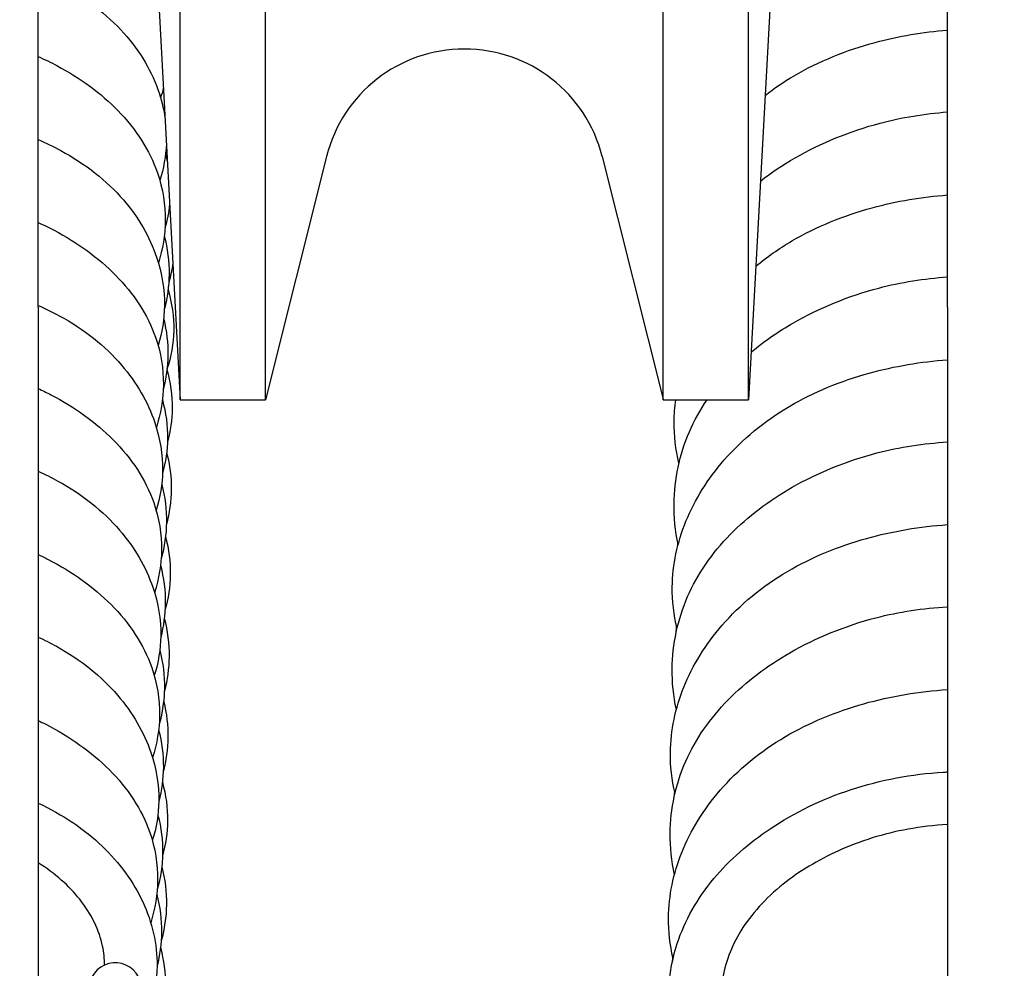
# Model space of a CAD drawing. Header units: millimetres. Extents: x 49320 to 60117, y -4209 to 20568.
# Tile 121 of 252: x 52406.84 to 52410.3, y 1670 to 1673.34. Entities that reach past the tile are written whole.
import ezdxf

# ---------------------------------------------------------------- set-up
doc = ezdxf.new("R2010")
doc.units = ezdxf.units.MM
doc.layers.add('_mt_hatch żelbet', color=8, linetype='Continuous', lineweight=9)
doc.layers.add('_mt_widok', color=253, linetype='Continuous')
doc.layers.add('ARCATA', color=4, linetype='Continuous')

# ---------------------------------------------------------------- blocks, each defined once
blk = doc.blocks.new('WINDA 1 DZ')
at = {"layer": 'ARCATA', "color": 5, "true_color": 0x1414ff}
for p, q in [((172.525, 65.0677), (172.525, 88.1177)), ((172.525, 65.0696), (172.525, 88.1158)), ((172.825, 65.0677), (172.825, 88.1177)), ((173.525, 65.3942), (173.525, 87.7172)), ((170.325, 65.3942), (170.325, 75.1687)), ((170.325, 65.3942), (170.325, 75.1687)), ((170.825, 65.0677), (170.825, 75.0437)), ((170.825, 65.0677), (170.825, 75.0437)), ((171.125, 65.0677), (171.125, 75.0437)), ((171.125, 65.0677), (171.125, 75.0437)), ((173.3548, 74.8427), (172.825, 65.0677)), ((173.3548, 74.8427), (172.825, 65.0677)), ((170.325, 74.2927), (170.825, 65.0677)), ((170.325, 74.2927), (170.825, 65.0677)), ((171.34, 65.9244), (171.125, 65.0677)), ((171.34, 65.9244), (171.125, 65.0677)), ((172.3099, 65.9247), (172.525, 65.0696)), ((172.3099, 65.9247), (172.525, 65.0696)), ((170.325, 65.3942), (170.325, 62.8059)), ((170.325, 65.3942), (170.325, 62.8059)), ((173.525, 65.3942), (173.525, 62.8059)), ((173.525, 65.3942), (173.525, 62.8059)), ((170.825, 65.0677), (171.125, 65.0677)), ((170.825, 65.0677), (171.125, 65.0677)), ((172.525, 65.0696), (172.525, 65.0677)), ((172.525, 65.0696), (172.525, 65.0677)), ((172.525, 65.0677), (172.825, 65.0677)), ((172.525, 65.0677), (172.825, 65.0677))]:
    blk.add_line(p, q, dxfattribs=at)
for centre, radius, start, end in [((171.825, 65.8027), 0.5, 14.1209, 165.9106), ((171.825, 65.8027), 0.5, 14.1209, 165.9106), ((170.5963, 62.9931), 0.0925, 27.7153, 180.734)]:
    blk.add_arc(centre, radius, start, end, dxfattribs=at)
for points, knots in [([(170.325, 66.567), (170.3454, 66.5582), (170.3653, 66.5488), (170.4738, 66.4938), (170.5536, 66.4366), (170.6749, 66.3077), (170.7196, 66.2355), (170.7579, 66.128), (170.7662, 66.0946), (170.7712, 66.0609)], [67.4002191, 67.4002191, 67.4002191, 67.4002191, 67.4730984, 67.4730984, 67.808592, 67.808592, 68.1282885, 68.1282885, 68.2666616, 68.2666616, 68.2666616, 68.2666616]), ([(172.8831, 66.1395), (172.9154, 66.1644), (172.9497, 66.1876), (173.0718, 66.2593), (173.1697, 66.2988), (173.3531, 66.3481), (173.439, 66.3627), (173.525, 66.3695)], [59.8785744, 59.8785744, 59.8785744, 59.8785744, 60.0118144, 60.0118144, 60.3301924, 60.3301924, 60.5880494, 60.5880494, 60.5880494, 60.5880494]), ([(170.325, 66.2762), (170.3478, 66.2662), (170.3699, 66.2554), (170.4735, 66.2005), (170.5467, 66.1468), (170.6691, 66.0213), (170.7178, 65.9458), (170.7639, 65.8116), (170.773, 65.7539), (170.7717, 65.6476), (170.7636, 65.5976), (170.7484, 65.5491)], [61.218669, 61.218669, 61.218669, 61.218669, 61.300377, 61.300377, 61.614301, 61.614301, 61.948004, 61.948004, 62.182008, 62.182008, 62.386175, 62.386175, 62.386175, 62.386175]), ([(172.8668, 65.8378), (172.905, 65.8674), (172.946, 65.8948), (173.0797, 65.9716), (173.1817, 66.0135), (173.3644, 66.062), (173.4447, 66.0752), (173.525, 66.081)], [53.6754755, 53.6754755, 53.6754755, 53.6754755, 53.8337642, 53.8337642, 54.1670508, 54.1670508, 54.4071712, 54.4071712, 54.4071712, 54.4071712]), ([(170.325, 65.9839), (170.3525, 65.972), (170.3791, 65.9592), (170.4914, 65.8985), (170.5674, 65.8387), (170.6781, 65.7099), (170.7179, 65.6409), (170.7608, 65.5137), (170.7703, 65.4555), (170.769, 65.3518), (170.7614, 65.3048), (170.7471, 65.2593)], [55.038635, 55.038635, 55.038635, 55.038635, 55.136581, 55.136581, 55.469974, 55.469974, 55.773639, 55.773639, 56.010248, 56.010248, 56.200223, 56.200223, 56.200223, 56.200223]), ([(172.8505, 65.5379), (172.8897, 65.5704), (172.9323, 65.6003), (173.063, 65.6771), (173.1599, 65.7164), (173.3457, 65.767), (173.4354, 65.7821), (173.525, 65.7888)], [47.4744698, 47.4744698, 47.4744698, 47.4744698, 47.6420722, 47.6420722, 47.9578009, 47.9578009, 48.2266275, 48.2266275, 48.2266275, 48.2266275]), ([(170.325, 65.692), (170.3443, 65.6833), (170.3632, 65.6741), (170.4642, 65.6209), (170.5381, 65.5671), (170.661, 65.4417), (170.7104, 65.367), (170.7572, 65.2332), (170.7663, 65.1761), (170.7651, 65.0697), (170.7567, 65.019), (170.7412, 64.9699)], [48.858695, 48.858695, 48.858695, 48.858695, 48.928425, 48.928425, 49.24374, 49.24374, 49.577176, 49.577176, 49.807944, 49.807944, 50.015243, 50.015243, 50.015243, 50.015243]), ([(170.769, 65.645), (170.7807, 65.6002), (170.7864, 65.5543), (170.7853, 65.4686), (170.7798, 65.4278), (170.7693, 65.3878)], [86.7361604, 86.7361604, 86.7361604, 86.7361604, 86.9233429, 86.9233429, 87.08951, 87.08951, 87.08951, 87.08951]), ([(170.769, 65.645), (170.7807, 65.6002), (170.7864, 65.5543), (170.7853, 65.4686), (170.7798, 65.4278), (170.7693, 65.3878)], [86.7361604, 86.7361604, 86.7361604, 86.7361604, 86.9233429, 86.9233429, 87.08951, 87.08951, 87.08951, 87.08951]), ([(172.8341, 65.2357), (172.8796, 65.2736), (172.9297, 65.3081), (173.0739, 65.3911), (173.1764, 65.4331), (173.3612, 65.4818), (173.4431, 65.4948), (173.525, 65.5002)], [41.2707512, 41.2707512, 41.2707512, 41.2707512, 41.4662682, 41.4662682, 41.8010113, 41.8010113, 42.0457664, 42.0457664, 42.0457664, 42.0457664]), ([(170.7822, 65.4553), (170.7959, 65.4083), (170.803, 65.3597), (170.8016, 65.2659), (170.7934, 65.2196), (170.7784, 65.1749)], [111.4799351, 111.4799351, 111.4799351, 111.4799351, 111.6772809, 111.6772809, 111.8630698, 111.8630698, 111.8630698, 111.8630698]), ([(170.7822, 65.4553), (170.7959, 65.4083), (170.803, 65.3597), (170.8016, 65.2659), (170.7934, 65.2196), (170.7784, 65.1749)], [111.4799351, 111.4799351, 111.4799351, 111.4799351, 111.6772809, 111.6772809, 111.8630698, 111.8630698, 111.8630698, 111.8630698]), ([(170.325, 65.4), (170.3507, 65.3887), (170.3756, 65.3765), (170.4858, 65.3167), (170.561, 65.257), (170.6714, 65.1285), (170.7113, 65.0595), (170.7542, 64.9324), (170.7638, 64.8743), (170.7624, 64.7708), (170.7548, 64.724), (170.7406, 64.6786)], [42.678367, 42.678367, 42.678367, 42.678367, 42.770453, 42.770453, 43.102137, 43.102137, 43.405942, 43.405942, 43.642141, 43.642141, 43.831394, 43.831394, 43.831394, 43.831394]), ([(170.7667, 65.3523), (170.7668, 65.3519), (170.7669, 65.3516), (170.7773, 65.3098), (170.782, 65.2675), (170.7811, 65.1846), (170.7755, 65.1433), (170.7652, 65.1028)], [80.554527, 80.554527, 80.554527, 80.554527, 80.5559078, 80.5559078, 80.728416, 80.728416, 80.897637, 80.897637, 80.897637, 80.897637]), ([(170.7667, 65.3523), (170.7668, 65.3519), (170.7669, 65.3516), (170.7773, 65.3098), (170.782, 65.2675), (170.7811, 65.1846), (170.7755, 65.1433), (170.7652, 65.1028)], [80.554527, 80.554527, 80.554527, 80.554527, 80.5559078, 80.5559078, 80.728416, 80.728416, 80.897637, 80.897637, 80.897637, 80.897637]), ([(170.7784, 65.1748), (170.7909, 65.1296), (170.7973, 65.0831), (170.7962, 64.9973), (170.7906, 64.9575), (170.7803, 64.9186)], [105.2823669, 105.2823669, 105.2823669, 105.2823669, 105.471503, 105.471503, 105.633637, 105.633637, 105.633637, 105.633637]), ([(170.7784, 65.1748), (170.7909, 65.1296), (170.7973, 65.0831), (170.7962, 64.9973), (170.7906, 64.9575), (170.7803, 64.9186)], [105.2823669, 105.2823669, 105.2823669, 105.2823669, 105.471503, 105.471503, 105.633637, 105.633637, 105.633637, 105.633637]), ([(172.5734, 64.2623), (172.5618, 64.3104), (172.556, 64.3596), (172.5574, 64.4867), (172.5745, 64.5657), (172.6361, 64.7164), (172.6821, 64.7898), (172.8024, 64.9278), (172.8808, 64.9928), (173.0545, 65.0948), (173.1505, 65.134), (173.3386, 65.1861), (173.4319, 65.2019), (173.525, 65.2085)], [34.172117, 34.172117, 34.172117, 34.172117, 34.352746, 34.352746, 34.643194, 34.643194, 34.943504, 34.943504, 35.272255, 35.272255, 35.585784, 35.585784, 35.865111, 35.865111, 35.865111, 35.865111]), ([(170.325, 65.1074), (170.3404, 65.1003), (170.3555, 65.0929), (170.4536, 65.0417), (170.5282, 64.988), (170.6534, 64.862), (170.7041, 64.7861), (170.7509, 64.6515), (170.7598, 64.5947), (170.7586, 64.4884), (170.7502, 64.4376), (170.7346, 64.3884)], [36.499065, 36.499065, 36.499065, 36.499065, 36.555012, 36.555012, 36.872014, 36.872014, 37.210215, 37.210215, 37.439759, 37.439759, 37.647533, 37.647533, 37.647533, 37.647533]), ([(170.7622, 65.0672), (170.7747, 65.0224), (170.7811, 64.9763), (170.7801, 64.8895), (170.774, 64.8483), (170.7628, 64.8081)], [74.3659314, 74.3659314, 74.3659314, 74.3659314, 74.552922, 74.552922, 74.720656, 74.720656, 74.720656, 74.720656]), ([(170.7622, 65.0672), (170.7747, 65.0224), (170.7811, 64.9763), (170.7801, 64.8895), (170.774, 64.8483), (170.7628, 64.8081)], [74.3659314, 74.3659314, 74.3659314, 74.3659314, 74.552922, 74.552922, 74.720656, 74.720656, 74.720656, 74.720656]), ([(172.5773, 64.558), (172.5671, 64.6057), (172.5622, 64.6542), (172.5636, 64.7876), (172.5817, 64.8741), (172.6336, 64.9937), (172.6547, 65.0315), (172.6794, 65.0677)], [40.3620334, 40.3620334, 40.3620334, 40.3620334, 40.5414217, 40.5414217, 40.8592363, 40.8592363, 41.0116025, 41.0116025, 41.0116025, 41.0116025]), ([(172.58, 64.8442), (172.5685, 64.8923), (172.5626, 64.9415), (172.5635, 65.0161), (172.5655, 65.042), (172.5692, 65.0677)], [46.5413472, 46.5413472, 46.5413472, 46.5413472, 46.7221432, 46.7221432, 46.817714, 46.817714, 46.817714, 46.817714]), ([(172.58, 64.8442), (172.5685, 64.8923), (172.5626, 64.9415), (172.5635, 65.0161), (172.5655, 65.042), (172.5692, 65.0677)], [46.5413472, 46.5413472, 46.5413472, 46.5413472, 46.7221432, 46.7221432, 46.817714, 46.817714, 46.817714, 46.817714]), ([(172.5709, 63.9767), (172.5606, 64.0245), (172.5557, 64.0731), (172.5572, 64.2067), (172.5754, 64.2935), (172.6449, 64.4532), (172.6967, 64.528), (172.8224, 64.6564), (172.8967, 64.7127), (173.0689, 64.8113), (173.1709, 64.8527), (173.3571, 64.9012), (173.4412, 64.9141), (173.525, 64.9192)], [27.993585, 27.993585, 27.993585, 27.993585, 28.173301, 28.173301, 28.491972, 28.491972, 28.801331, 28.801331, 29.10126, 29.10126, 29.433582, 29.433582, 29.684351, 29.684351, 29.684351, 29.684351]), ([(170.7773, 64.881), (170.7886, 64.8385), (170.794, 64.7949), (170.7931, 64.7106), (170.7872, 64.6691), (170.7764, 64.6284)], [99.1039343, 99.1039343, 99.1039343, 99.1039343, 99.2801157, 99.2801157, 99.4499499, 99.4499499, 99.4499499, 99.4499499]), ([(170.7773, 64.881), (170.7886, 64.8385), (170.794, 64.7949), (170.7931, 64.7106), (170.7872, 64.6691), (170.7764, 64.6284)], [99.1039343, 99.1039343, 99.1039343, 99.1039343, 99.2801157, 99.2801157, 99.4499499, 99.4499499, 99.4499499, 99.4499499]), ([(170.325, 64.816), (170.349, 64.8053), (170.3722, 64.7939), (170.48, 64.735), (170.5543, 64.6756), (170.6642, 64.5477), (170.7042, 64.4789), (170.7475, 64.3517), (170.7572, 64.2934), (170.7559, 64.1895), (170.7482, 64.1426), (170.7338, 64.0972)], [30.317955, 30.317955, 30.317955, 30.317955, 30.404216, 30.404216, 30.733327, 30.733327, 31.036968, 31.036968, 31.273966, 31.273966, 31.463474, 31.463474, 31.463474, 31.463474]), ([(170.76, 64.7697), (170.7714, 64.7256), (170.7771, 64.6805), (170.776, 64.5936), (170.7697, 64.5508), (170.758, 64.509)], [68.1908251, 68.1908251, 68.1908251, 68.1908251, 68.374615, 68.374615, 68.5482691, 68.5482691, 68.5482691, 68.5482691]), ([(170.76, 64.7697), (170.7714, 64.7256), (170.7771, 64.6805), (170.776, 64.5936), (170.7697, 64.5508), (170.758, 64.509)], [68.1908251, 68.1908251, 68.1908251, 68.1908251, 68.374615, 68.374615, 68.5482691, 68.5482691, 68.5482691, 68.5482691]), ([(172.5663, 63.682), (172.555, 63.7294), (172.5494, 63.7779), (172.5509, 63.9035), (172.5675, 63.9818), (172.6282, 64.1329), (172.6743, 64.2071), (172.7947, 64.346), (172.8732, 64.4113), (173.0463, 64.513), (173.1415, 64.552), (173.3318, 64.6052), (173.4286, 64.6216), (173.525, 64.628)], [21.805072, 21.805072, 21.805072, 21.805072, 21.982808, 21.982808, 22.270892, 22.270892, 22.573982, 22.573982, 22.903145, 22.903145, 23.214278, 23.214278, 23.503704, 23.503704, 23.503704, 23.503704]), ([(170.7732, 64.5859), (170.7849, 64.5419), (170.7908, 64.4968), (170.7897, 64.4101), (170.7832, 64.3677), (170.7714, 64.3264)], [92.926054, 92.926054, 92.926054, 92.926054, 93.1093999, 93.1093999, 93.2813919, 93.2813919, 93.2813919, 93.2813919]), ([(170.7732, 64.5859), (170.7849, 64.5419), (170.7908, 64.4968), (170.7897, 64.4101), (170.7832, 64.3677), (170.7714, 64.3264)], [92.926054, 92.926054, 92.926054, 92.926054, 93.1093999, 93.1093999, 93.2813919, 93.2813919, 93.2813919, 93.2813919]), ([(170.325, 64.5229), (170.337, 64.5173), (170.3488, 64.5115), (170.4448, 64.462), (170.5203, 64.408), (170.6463, 64.2817), (170.697, 64.2057), (170.7439, 64.0708), (170.7529, 64.0137), (170.7517, 63.9071), (170.7433, 63.8563), (170.7278, 63.8071)], [24.13926, 24.13926, 24.13926, 24.13926, 24.183123, 24.183123, 24.502669, 24.502669, 24.840768, 24.840768, 25.071886, 25.071886, 25.279655, 25.279655, 25.279655, 25.279655]), ([(170.7557, 64.485), (170.7673, 64.4408), (170.7728, 64.3956), (170.7718, 64.3108), (170.7665, 64.2705), (170.7564, 64.231)], [61.997807, 61.997807, 61.997807, 61.997807, 62.1820077, 62.1820077, 62.3468636, 62.3468636, 62.3468636, 62.3468636]), ([(172.5642, 63.3955), (172.5537, 63.4437), (172.5487, 63.4928), (172.5501, 63.6272), (172.5685, 63.7144), (172.6386, 63.8733), (172.6903, 63.9468), (172.8153, 64.0743), (172.8894, 64.1304), (173.0624, 64.23), (173.1657, 64.2723), (173.3545, 64.3212), (173.4399, 64.334), (173.525, 64.3386)], [15.625185, 15.625185, 15.625185, 15.625185, 15.806717, 15.806717, 16.126373, 16.126373, 16.431929, 16.431929, 16.731452, 16.731452, 17.068313, 17.068313, 17.322704, 17.322704, 17.322704, 17.322704]), ([(170.769, 64.2988), (170.7807, 64.254), (170.7864, 64.2081), (170.7853, 64.1223), (170.7798, 64.0816), (170.7693, 64.0416)], [86.7361604, 86.7361604, 86.7361604, 86.7361604, 86.9233429, 86.9233429, 87.08951, 87.08951, 87.08951, 87.08951]), ([(170.325, 64.2321), (170.3472, 64.222), (170.3687, 64.2113), (170.4742, 64.1532), (170.5477, 64.094), (170.6574, 63.9664), (170.6975, 63.8973), (170.7407, 63.7701), (170.7504, 63.7121), (170.7491, 63.6084), (170.7413, 63.5615), (170.7269, 63.5161)], [17.957649, 17.957649, 17.957649, 17.957649, 18.037898, 18.037898, 18.365143, 18.365143, 18.669704, 18.669704, 18.905666, 18.905666, 19.095161, 19.095161, 19.095161, 19.095161]), ([(170.7531, 64.1858), (170.7645, 64.1417), (170.7701, 64.0965), (170.769, 64.0097), (170.7627, 63.9671), (170.7509, 63.9255)], [55.8260272, 55.8260272, 55.8260272, 55.8260272, 56.0102479, 56.0102479, 56.1828356, 56.1828356, 56.1828356, 56.1828356]), ([(172.5595, 63.1007), (172.5483, 63.148), (172.5427, 63.1964), (172.5442, 63.3217), (172.5606, 63.3997), (172.6209, 63.5511), (172.6671, 63.6258), (172.7877, 63.7649), (172.866, 63.8299), (173.0385, 63.931), (173.133, 63.9699), (173.3255, 64.0243), (173.4255, 64.0412), (173.525, 64.0474)], [9.436415, 9.436415, 9.436415, 9.436415, 9.613914, 9.613914, 9.901181, 9.901181, 10.205845, 10.205845, 10.533869, 10.533869, 10.843362, 10.843362, 11.142032, 11.142032, 11.142032, 11.142032]), ([(170.7667, 64.006), (170.7668, 64.0057), (170.7669, 64.0054), (170.7773, 63.9635), (170.782, 63.9212), (170.7811, 63.8384), (170.7755, 63.7971), (170.7652, 63.7566)], [80.554527, 80.554527, 80.554527, 80.554527, 80.5559078, 80.5559078, 80.728416, 80.728416, 80.897637, 80.897637, 80.897637, 80.897637]), ([(170.325, 63.9386), (170.3341, 63.9342), (170.3431, 63.9298), (170.4371, 63.8815), (170.5133, 63.8274), (170.6398, 63.7007), (170.6903, 63.6245), (170.737, 63.4895), (170.7461, 63.4322), (170.7448, 63.3258), (170.7367, 63.2754), (170.7213, 63.2265)], [11.77919, 11.77919, 11.77919, 11.77919, 11.812687, 11.812687, 12.134407, 12.134407, 12.472279, 12.472279, 12.704299, 12.704299, 12.910622, 12.910622, 12.910622, 12.910622]), ([(170.749, 63.9061), (170.7607, 63.8625), (170.7661, 63.8178), (170.7652, 63.7336), (170.7598, 63.6931), (170.7496, 63.6534)], [49.6267853, 49.6267853, 49.6267853, 49.6267853, 49.8079436, 49.8079436, 49.9736313, 49.9736313, 49.9736313, 49.9736313]), ([(173.525, 62.134), (173.4582, 62.1383), (173.3914, 62.1476), (173.2282, 62.1837), (173.1322, 62.2168), (172.9481, 62.3052), (172.8593, 62.3634), (172.7116, 62.4982), (172.6515, 62.5774), (172.5745, 62.7362), (172.5522, 62.8167), (172.5432, 62.9182), (172.5424, 62.9396), (172.5433, 63.0254), (172.5538, 63.0905), (172.6006, 63.2342), (172.6451, 63.3127), (172.758, 63.4475), (172.8256, 63.5069), (172.9862, 63.6144), (173.0835, 63.6616), (173.289, 63.7294), (173.4001, 63.7499), (173.5151, 63.7569), (173.52, 63.7572), (173.525, 63.7574)], [1.890906, 1.890906, 1.890906, 1.890906, 2.090395, 2.090395, 2.394443, 2.394443, 2.72743, 2.72743, 3.060147, 3.060147, 3.359555, 3.359555, 3.439126, 3.439126, 3.679471, 3.679471, 3.990309, 3.990309, 4.284922, 4.284922, 4.616041, 4.616041, 4.946805, 4.946805, 4.961671, 4.961671, 4.961671, 4.961671]), ([(170.7622, 63.721), (170.7747, 63.6762), (170.7811, 63.6301), (170.7801, 63.5433), (170.774, 63.502), (170.7628, 63.4618)], [74.3659314, 74.3659314, 74.3659314, 74.3659314, 74.552922, 74.552922, 74.720656, 74.720656, 74.720656, 74.720656]), ([(170.325, 63.648), (170.411, 63.6075), (170.4882, 63.5555), (170.6115, 63.4375), (170.6602, 63.3706), (170.7265, 63.2283), (170.7444, 63.1507), (170.7428, 63.027), (170.7345, 62.979), (170.7194, 62.9326)], [5.598235, 5.598235, 5.598235, 5.598235, 5.913671, 5.913671, 6.2229, 6.2229, 6.536214, 6.536214, 6.730161, 6.730161, 6.730161, 6.730161]), ([(170.7463, 63.6052), (170.7579, 63.561), (170.7636, 63.5156), (170.7625, 63.4284), (170.756, 63.3856), (170.744, 63.3438)], [43.4572146, 43.4572146, 43.4572146, 43.4572146, 43.6421412, 43.6421412, 43.8154498, 43.8154498, 43.8154498, 43.8154498]), ([(173.525, 63.5722), (173.4783, 63.5694), (173.4317, 63.564), (173.3008, 63.5403), (173.2173, 63.514), (173.0698, 63.4475), (173.0032, 63.4072), (172.8854, 63.3129), (172.8342, 63.2568), (172.7633, 63.1423), (172.7418, 63.0827), (172.7231, 62.9615), (172.7264, 62.8984), (172.7601, 62.7676), (172.7946, 62.6983), (172.8911, 62.5798), (172.951, 62.528), (173.0834, 62.4429), (173.1565, 62.4076), (173.3166, 62.3513), (173.4065, 62.3309), (173.5058, 62.3209), (173.5154, 62.3201), (173.525, 62.3194)], [356.116511, 356.116511, 356.116511, 356.116511, 356.255926, 356.255926, 356.517529, 356.517529, 356.76817, 356.76817, 357.037908, 357.037908, 357.296036, 357.296036, 357.563426, 357.563426, 357.86266, 357.86266, 358.129886, 358.129886, 358.381495, 358.381495, 358.652223, 358.652223, 358.681013, 358.681013, 358.681013, 358.681013]), ([(170.5584, 63.0775), (170.5587, 63.0995), (170.5565, 63.1216), (170.5405, 63.1991), (170.5134, 63.2562), (170.4342, 63.3559), (170.3847, 63.4002), (170.325, 63.4377)], [354.7739479, 354.7739479, 354.7739479, 354.7739479, 354.8932761, 354.8932761, 355.1899912, 355.1899912, 355.450184, 355.450184, 355.450184, 355.450184]), ([(170.76, 63.4234), (170.7714, 63.3793), (170.7771, 63.3342), (170.776, 63.2473), (170.7697, 63.2045), (170.758, 63.1628)], [68.1908251, 68.1908251, 68.1908251, 68.1908251, 68.374615, 68.374615, 68.5482691, 68.5482691, 68.5482691, 68.5482691]), ([(170.7423, 63.3259), (170.7542, 63.282), (170.7597, 63.237), (170.7588, 63.1527), (170.7534, 63.1125), (170.7434, 63.0731)], [37.257312, 37.257312, 37.257312, 37.257312, 37.439759, 37.439759, 37.6042891, 37.6042891, 37.6042891, 37.6042891]), ([(170.7557, 63.1388), (170.7673, 63.0946), (170.7728, 63.0493), (170.7718, 62.9646), (170.7665, 62.9243), (170.7564, 62.8847)], [61.997807, 61.997807, 61.997807, 61.997807, 62.1820077, 62.1820077, 62.3468636, 62.3468636, 62.3468636, 62.3468636])]:
    blk.add_open_spline(points, degree=3, knots=knots, dxfattribs=at)
for points in [[(170.7655, 66.1646), (170.7627, 66.1533), (170.7594, 66.1422), (170.7558, 66.1311)], [(170.7655, 66.1646), (170.7627, 66.1533), (170.7594, 66.1422), (170.7558, 66.1311)], [(170.7762, 65.9689), (170.7744, 65.9257), (170.7667, 65.8821), (170.7533, 65.8398)], [(170.7762, 65.9689), (170.7744, 65.9257), (170.7667, 65.8821), (170.7533, 65.8398)], [(170.7732, 65.9321), (170.7756, 65.9233), (170.7777, 65.9144), (170.7796, 65.9055)], [(170.7732, 65.9321), (170.7756, 65.9233), (170.7777, 65.9144), (170.7796, 65.9055)], [(170.7877, 65.7556), (170.7847, 65.7278), (170.7792, 65.7), (170.7714, 65.6726)], [(170.7877, 65.7556), (170.7847, 65.7278), (170.7792, 65.7), (170.7714, 65.6726)], [(170.7868, 65.7479), (170.7874, 65.7458), (170.7879, 65.7436), (170.7885, 65.7415)], [(170.7868, 65.7479), (170.7874, 65.7458), (170.7879, 65.7436), (170.7885, 65.7415)], [(170.7989, 65.5484), (170.7958, 65.5261), (170.791, 65.5039), (170.7847, 65.482)], [(170.7989, 65.5484), (170.7958, 65.5261), (170.791, 65.5039), (170.7847, 65.482)], [(170.5422, 64.9701), (170.5425, 64.9706), (170.5427, 64.9711), (170.543, 64.9716)], [(172.5754, 64.5505), (172.5757, 64.5545), (172.576, 64.5585), (172.5763, 64.5625)], [(172.5754, 64.5505), (172.5757, 64.5545), (172.576, 64.5585), (172.5763, 64.5625)], [(172.5706, 64.2497), (172.5709, 64.256), (172.5714, 64.2623), (172.5719, 64.2687)], [(172.5642, 63.6728), (172.5645, 63.6774), (172.5648, 63.682), (172.5652, 63.6867)], [(172.5577, 63.0926), (172.5579, 63.0966), (172.5582, 63.1007), (172.5586, 63.1047)]]:
    blk.add_open_spline(points, degree=3, dxfattribs=at)

msp = doc.modelspace()

# ---------------------------------------------------------------- hatches: boundary and pattern name
at = {"layer": '_mt_hatch żelbet', "ltscale": 2, "transparency": 33554687}
h = msp.add_hatch(dxfattribs=at)
h.set_pattern_fill('ANSI36', color=8)
h.set_pattern_definition([(45, (55916.924, 5082.696), (1.683798, 6.173926), [7.9375, -1.5875, 0, -1.5875])])
edge = h.paths.add_edge_path()
edge.add_line((52283.3224, 1621.9329), (52251.5763, 1621.9329))
edge.add_line((52251.5763, 1621.9329), (52251.5763, 1704.3329))
edge.add_line((52251.5763, 1704.3329), (52249.7263, 1704.3329))
edge.add_line((52249.7263, 1704.3329), (52249.6763, 1704.3829))
edge.add_arc((52249.6263, 1704.3829), 0.05, 0, 90)
edge.add_line((52249.6263, 1704.4329), (52247.1263, 1704.4329))
edge.add_line((52247.1263, 1704.4329), (52247.1263, 1704.3579))
edge.add_line((52247.1263, 1704.3579), (52247.1013, 1704.3329))
edge.add_line((52247.1013, 1704.3329), (52246.9013, 1704.3329))
edge.add_line((52246.9013, 1704.3329), (52246.8763, 1704.3579))
edge.add_line((52246.8763, 1704.3579), (52246.8763, 1704.4329))
edge.add_line((52246.8763, 1704.4329), (52246.8263, 1704.4329))
edge.add_line((52246.8263, 1704.4329), (52246.8263, 1705.4329))
edge.add_line((52246.8263, 1705.4329), (52246.8763, 1705.4329))
edge.add_line((52246.8763, 1705.4329), (52246.8763, 1705.5079))
edge.add_line((52246.8763, 1705.5079), (52246.9013, 1705.5329))
edge.add_line((52246.9013, 1705.5329), (52247.1013, 1705.5329))
edge.add_line((52247.1013, 1705.5329), (52247.1263, 1705.5079))
edge.add_line((52247.1263, 1705.5079), (52247.1263, 1705.4329))
edge.add_line((52247.1263, 1705.4329), (52249.6263, 1705.4329))
edge.add_arc((52249.6263, 1705.4829), 0.05, 270, 360)
edge.add_line((52249.6763, 1705.4829), (52249.7263, 1705.5329))
edge.add_line((52249.7263, 1705.5329), (52251.5763, 1705.5329))
edge.add_line((52251.5763, 1705.5329), (52251.5763, 1712.3329))
edge.add_line((52251.5763, 1712.3329), (52249.7263, 1712.3329))
edge.add_line((52249.7263, 1712.3329), (52249.6763, 1712.3829))
edge.add_arc((52249.6263, 1712.3829), 0.05, 0, 90)
edge.add_line((52249.6263, 1712.4329), (52247.1263, 1712.4329))
edge.add_line((52247.1263, 1712.4329), (52247.1263, 1712.3579))
edge.add_line((52247.1263, 1712.3579), (52247.1013, 1712.3329))
edge.add_line((52247.1013, 1712.3329), (52246.9013, 1712.3329))
edge.add_line((52246.9013, 1712.3329), (52246.8763, 1712.3579))
edge.add_line((52246.8763, 1712.3579), (52246.8763, 1712.4329))
edge.add_line((52246.8763, 1712.4329), (52246.8263, 1712.4329))
edge.add_line((52246.8263, 1712.4329), (52246.8263, 1712.3079))
edge.add_arc((52246.8013, 1712.3079), 0.025, 270, 360, ccw=False)
edge.add_line((52246.8013, 1712.2829), (52245.4513, 1712.2829))
edge.add_arc((52245.4513, 1712.3079), 0.025, 180, 270, ccw=False)
edge.add_line((52245.4263, 1712.33), (52245.4263, 1712.429))
edge.add_line((52245.4263, 1712.429), (52244.1918, 1712.3329))
edge.add_arc((52244.1763, 1712.5323), 0.2, 180, 274.4517, ccw=False)
edge.add_line((52243.9763, 1712.5323), (52243.9763, 1713.3335))
edge.add_arc((52244.1763, 1713.3335), 0.2, 85.5483, 180, ccw=False)
edge.add_line((52244.1918, 1713.5329), (52245.4263, 1713.4368))
edge.add_line((52245.4263, 1713.4368), (52245.4263, 1713.5573))
edge.add_arc((52245.4513, 1713.5579), 0.025, 90, 180, ccw=False)
edge.add_line((52245.4513, 1713.5829), (52246.8013, 1713.5829))
edge.add_arc((52246.8013, 1713.5579), 0.025, 0, 90, ccw=False)
edge.add_line((52246.8263, 1713.5579), (52246.8263, 1713.4329))
edge.add_line((52246.8263, 1713.4329), (52246.8763, 1713.4329))
edge.add_line((52246.8763, 1713.4329), (52246.8763, 1713.5079))
edge.add_line((52246.8763, 1713.5079), (52246.9013, 1713.5329))
edge.add_line((52246.9013, 1713.5329), (52247.1013, 1713.5329))
edge.add_line((52247.1013, 1713.5329), (52247.1263, 1713.5079))
edge.add_line((52247.1263, 1713.5079), (52247.1263, 1713.4329))
edge.add_line((52247.1263, 1713.4329), (52249.6263, 1713.4329))
edge.add_arc((52249.6263, 1713.4829), 0.05, 270, 360)
edge.add_line((52249.6763, 1713.4829), (52249.7263, 1713.5329))
edge.add_line((52249.7263, 1713.5329), (52251.5763, 1713.5329))
edge.add_line((52251.5763, 1713.5329), (52251.5763, 1778.6829))
edge.add_line((52251.5763, 1778.6829), (52249.7263, 1778.6829))
edge.add_line((52249.7263, 1778.6829), (52249.6763, 1778.7329))
edge.add_arc((52249.6263, 1778.7329), 0.05, 0, 90)
edge.add_line((52249.6263, 1778.7829), (52247.1263, 1778.7829))
edge.add_line((52247.1263, 1778.7829), (52247.1263, 1778.7079))
edge.add_line((52247.1263, 1778.7079), (52247.1013, 1778.6829))
edge.add_line((52247.1013, 1778.6829), (52246.9013, 1778.6829))
edge.add_line((52246.9013, 1778.6829), (52246.8763, 1778.7079))
edge.add_line((52246.8763, 1778.7079), (52246.8763, 1778.7829))
edge.add_line((52246.8763, 1778.7829), (52246.8263, 1778.7829))
edge.add_line((52246.8263, 1778.7829), (52246.8263, 1778.6579))
edge.add_arc((52246.8013, 1778.6579), 0.025, 270, 360, ccw=False)
edge.add_line((52246.8013, 1778.6329), (52245.4513, 1778.6329))
edge.add_arc((52245.4513, 1778.6579), 0.025, 180, 270, ccw=False)
edge.add_line((52245.4263, 1778.6579), (52245.4263, 1778.779))
edge.add_line((52245.4263, 1778.779), (52244.6918, 1778.6829))
edge.add_arc((52244.6763, 1778.8823), 0.2, 180, 274.4517, ccw=False)
edge.add_line((52244.4763, 1778.8823), (52244.4763, 1779.6835))
edge.add_arc((52244.6763, 1779.6835), 0.2, 85.5483, 180, ccw=False)
edge.add_line((52244.6918, 1779.8829), (52245.4263, 1779.7868))
edge.add_line((52245.4263, 1779.7868), (52245.4263, 1779.9079))
edge.add_arc((52245.4513, 1779.9079), 0.025, 90, 180, ccw=False)
edge.add_line((52245.4513, 1779.9329), (52246.8013, 1779.9329))
edge.add_arc((52246.8013, 1779.9079), 0.025, 0, 90, ccw=False)
edge.add_line((52246.8263, 1779.9079), (52246.8263, 1779.7829))
edge.add_line((52246.8263, 1779.7829), (52246.8763, 1779.7829))
edge.add_line((52246.8763, 1779.7829), (52246.8763, 1779.8579))
edge.add_line((52246.8763, 1779.8579), (52246.9013, 1779.8829))
edge.add_line((52246.9013, 1779.8829), (52247.1013, 1779.8829))
edge.add_line((52247.1013, 1779.8829), (52247.1263, 1779.8579))
edge.add_line((52247.1263, 1779.8579), (52247.1263, 1779.7829))
edge.add_line((52247.1263, 1779.7829), (52249.6263, 1779.7829))
edge.add_arc((52249.6263, 1779.8329), 0.05, 270, 360)
edge.add_line((52249.6763, 1779.8329), (52249.7263, 1779.8829))
edge.add_line((52249.7263, 1779.8829), (52251.5763, 1779.8829))
edge.add_line((52251.5763, 1779.8829), (52251.5763, 1788.7829))
edge.add_line((52251.5763, 1788.7829), (52249.7263, 1788.7829))
edge.add_line((52249.7263, 1788.7829), (52249.6763, 1788.8329))
edge.add_arc((52249.6263, 1788.8329), 0.05, 0, 90)
edge.add_line((52249.6263, 1788.8829), (52247.1263, 1788.8829))
edge.add_line((52247.1263, 1788.8829), (52247.1263, 1788.8079))
edge.add_line((52247.1263, 1788.8079), (52247.1013, 1788.7829))
edge.add_line((52247.1013, 1788.7829), (52246.9013, 1788.7829))
edge.add_line((52246.9013, 1788.7829), (52246.8763, 1788.8079))
edge.add_line((52246.8763, 1788.8079), (52246.8763, 1788.8829))
edge.add_line((52246.8763, 1788.8829), (52246.8263, 1788.8829))
edge.add_line((52246.8263, 1788.8829), (52246.8263, 1788.7579))
edge.add_arc((52246.8013, 1788.7579), 0.025, 270, 360, ccw=False)
edge.add_line((52246.8013, 1788.7329), (52246.4455, 1788.7329))
edge.add_spline(control_points=[(52246.4364, 1788.7439), (52246.4364, 1788.7439), (52246.4363, 1788.744), (52246.4357, 1788.7442), (52246.4348, 1788.7446), (52246.4317, 1788.7456), (52246.4291, 1788.7463), (52246.4222, 1788.7479), (52246.4176, 1788.7487), (52246.4069, 1788.7502), (52246.4009, 1788.7509), (52246.3886, 1788.7517), (52246.3824, 1788.7519), (52246.3763, 1788.7519)], knot_values=[0.024008, 0.024008, 0.024008, 0.024008, 0.028269, 0.028269, 0.039404, 0.039404, 0.055597, 0.055597, 0.075883, 0.075883, 0.097542, 0.097542, 0.117485, 0.117485, 0.117485, 0.117485], degree=3, periodic=0)
edge.add_line((52246.3763, 1788.7519), (52245.5763, 1788.7519))
edge.add_spline(control_points=[(52245.5763, 1788.7346), (52245.5705, 1788.7346), (52245.5646, 1788.7347), (52245.5452, 1788.7349), (52245.5321, 1788.7352), (52245.5073, 1788.7364), (52245.4957, 1788.7373), (52245.4748, 1788.74), (52245.4654, 1788.7419), (52245.4509, 1788.7472), (52245.4454, 1788.7499), (52245.4364, 1788.7573), (52245.4329, 1788.7612), (52245.4277, 1788.7711), (52245.4263, 1788.7771), (52245.4263, 1788.7826)], knot_values=[0, 0, 0, 0, 0.0173, 0.0173, 0.057137, 0.057137, 0.096974, 0.096974, 0.13681, 0.13681, 0.163111, 0.163111, 0.180869, 0.180869, 0.199184, 0.199184, 0.199184, 0.199184], degree=3, periodic=0)
edge.add_line((52245.4263, 1788.7826), (52245.4263, 1788.879))
edge.add_line((52245.4263, 1788.879), (52244.6918, 1788.7829))
edge.add_arc((52244.6763, 1788.9823), 0.2, 180, 274.4517, ccw=False)
edge.add_line((52244.4763, 1788.9823), (52244.4763, 1789.7835))
edge.add_arc((52244.6763, 1789.7835), 0.2, 85.5483, 180, ccw=False)
edge.add_line((52244.6918, 1789.9829), (52245.4263, 1789.8868))
edge.add_line((52245.4263, 1789.8868), (52245.4263, 1790.0079))
edge.add_arc((52245.4513, 1790.0079), 0.025, 90, 180, ccw=False)
edge.add_line((52245.4513, 1790.0329), (52246.8013, 1790.0329))
edge.add_arc((52246.8013, 1790.0079), 0.025, 0, 90, ccw=False)
edge.add_line((52246.8263, 1790.0079), (52246.8263, 1789.8829))
edge.add_line((52246.8263, 1789.8829), (52246.8763, 1789.8829))
edge.add_line((52246.8763, 1789.8829), (52246.8763, 1789.9579))
edge.add_line((52246.8763, 1789.9579), (52246.9013, 1789.9829))
edge.add_line((52246.9013, 1789.9829), (52247.1013, 1789.9829))
edge.add_line((52247.1013, 1789.9829), (52247.1263, 1789.9579))
edge.add_line((52247.1263, 1789.9579), (52247.1263, 1789.8829))
edge.add_line((52247.1263, 1789.8829), (52249.6263, 1789.8829))
edge.add_arc((52249.6263, 1789.9329), 0.05, 270, 360)
edge.add_line((52249.6763, 1789.9329), (52249.7263, 1789.9829))
edge.add_line((52249.7263, 1789.9829), (52251.5763, 1789.9829))
edge.add_line((52251.5763, 1789.9829), (52251.5763, 1815.9329))
edge.add_line((52251.5763, 1815.9329), (52283.3224, 1815.9329))
edge.add_line((52283.3224, 1815.9329), (52283.3224, 1830.8324))
edge.add_line((52283.3224, 1830.8324), (52236.5763, 1830.8324))
edge.add_line((52236.5763, 1830.8324), (52236.5763, 1606.9329))
edge.add_line((52236.5763, 1606.9329), (52283.3224, 1606.9329))
edge.add_line((52283.3224, 1606.9328), (52283.3224, 1621.9329))
h.paths.add_polyline_path([(52431.5763, 1830.8324), (52283.3224, 1830.8324), (52283.3224, 1815.9329), (52416.5763, 1815.9329), (52416.5713, 1715.8329), (52416.5713, 1716.7329), (52415.3013, 1716.7329), (52414.9013, 1716.7329), (52415.9013, 1715.7329), (52415.9013, 1702.1329), (52414.9013, 1701.1329), (52415.3013, 1701.1329), (52416.5713, 1701.1329), (52416.5763, 1702.0329), (52416.5763, 1632.9329), (52431.5763, 1617.9329)])
h.paths.add_polyline_path([(52394.7763, 1630.2866), (52434.3763, 1630.2866)])
h.paths.add_polyline_path([(52431.5763, 1606.9329), (52431.5763, 1617.9329), (52416.5763, 1632.9329), (52416.5763, 1621.9329), (52409.5763, 1621.9329), (52409.5763, 1606.9329)])
edge = h.paths.add_edge_path(flags=16)
edge.add_spline(control_points=[(52245.438, 1705.5453), (52245.4384, 1705.5458), (52245.4388, 1705.5463), (52245.4455, 1705.5529), (52245.4525, 1705.5571), (52245.4601, 1705.5603)], knot_values=[0.127222, 0.127222, 0.127222, 0.127222, 0.129604, 0.129604, 0.161729, 0.161729, 0.161729, 0.161729], degree=3, periodic=0)
edge = h.paths.add_edge_path(flags=16)
edge.add_arc((52244.1763, 1704.5323), 0.2, 180, 274.4517, ccw=False)
edge.add_line((52243.9763, 1704.5323), (52243.9763, 1705.3335))
edge.add_arc((52244.1763, 1705.3335), 0.2, 85.5483, 180, ccw=False)
edge.add_line((52244.1918, 1705.5329), (52245.4263, 1705.4368))
edge.add_line((52245.4263, 1705.4368), (52245.4263, 1704.8362))
edge.add_spline(control_points=[(52245.4263, 1704.8362), (52245.4263, 1704.8357), (52245.4263, 1704.8352), (52245.4265, 1704.8192), (52245.4288, 1704.8036), (52245.4382, 1704.774), (52245.4451, 1704.7599), (52245.4607, 1704.7383), (52245.4681, 1704.7302), (52245.4763, 1704.723)], knot_values=[0.091168, 0.091168, 0.091168, 0.091168, 0.092523, 0.092523, 0.132421, 0.132421, 0.171812, 0.171812, 0.199493, 0.199493, 0.199493, 0.199493], degree=3, periodic=0)
edge.add_spline(control_points=[(52245.4763, 1704.723), (52245.4797, 1704.72), (52245.4833, 1704.7171), (52245.4999, 1704.7052), (52245.5142, 1704.6981), (52245.5444, 1704.6885), (52245.5605, 1704.686), (52245.5763, 1704.686)], knot_values=[0, 0, 0, 0, 0.011492, 0.011492, 0.051269, 0.051269, 0.091168, 0.091168, 0.091168, 0.091168], degree=3, periodic=0)
edge.add_line((52245.5763, 1704.686), (52246.3763, 1704.686))
edge.add_spline(control_points=[(52246.3763, 1704.686), (52246.3767, 1704.686), (52246.3771, 1704.686), (52246.3826, 1704.6859), (52246.3877, 1704.6851), (52246.3975, 1704.682), (52246.4022, 1704.6797), (52246.4106, 1704.674), (52246.4143, 1704.6705), (52246.4203, 1704.6629), (52246.4226, 1704.6588), (52246.4256, 1704.6505), (52246.4263, 1704.6463), (52246.4263, 1704.6423)], knot_values=[0, 0, 0, 0, 0.001746, 0.001746, 0.02414, 0.02414, 0.046992, 0.046992, 0.070489, 0.070489, 0.093985, 0.093985, 0.117481, 0.117481, 0.117481, 0.117481], degree=3, periodic=0)
edge.add_spline(control_points=[(52246.4263, 1704.6366), (52246.4263, 1704.6312), (52246.4251, 1704.6257), (52246.4199, 1704.6155), (52246.4161, 1704.6109), (52246.4072, 1704.6037), (52246.4016, 1704.6006), (52246.3893, 1704.5965), (52246.3826, 1704.5955), (52246.3763, 1704.5955)], knot_values=[-0.075489, -0.075489, -0.075489, -0.075489, -0.056592, -0.056592, -0.037695, -0.037695, -0.018848, -0.018848, 0, 0, 0, 0], degree=3, periodic=0)
edge.add_line((52246.3763, 1704.5955), (52245.5763, 1704.5955))
edge.add_spline(control_points=[(52245.5763, 1704.5955), (52245.5575, 1704.5955), (52245.5375, 1704.5925), (52245.5008, 1704.5806), (52245.484, 1704.5717), (52245.4569, 1704.5514), (52245.4451, 1704.5386), (52245.4298, 1704.5122), (52245.4263, 1704.4988), (52245.4263, 1704.4871)], knot_values=[0.959969, 0.959969, 0.959969, 0.959969, 1.016264, 1.016264, 1.07256, 1.07256, 1.132171, 1.132171, 1.191783, 1.191783, 1.191783, 1.191783], degree=3, periodic=0)
edge.add_line((52245.4263, 1704.4871), (52245.4263, 1704.4465))
edge.add_line((52245.4263, 1704.429), (52244.1918, 1704.3329))
h.paths.add_polyline_path([(52424.0558, 1703.2329, -0.437158), (52424.2713, 1703.0335), (52424.2713, 1702.2323, -0.437158), (52424.0558, 1702.0329), (52422.8213, 1702.129), (52422.8213, 1702.0079, -0.414214), (52422.7963, 1701.9829), (52421.4463, 1701.9829, -0.414214), (52421.4213, 1702.0079), (52421.4213, 1702.1329), (52421.3713, 1702.1329), (52421.3713, 1702.0579), (52421.3463, 1702.0329), (52421.1463, 1702.0329), (52421.1213, 1702.0579), (52421.1213, 1702.1329), (52418.6213, 1702.1329, 0.414214), (52418.5713, 1702.0829), (52418.5213, 1702.0329), (52418.5213, 1703.2329), (52418.5713, 1703.1829, 0.414214), (52418.6213, 1703.1329), (52421.1213, 1703.1329), (52421.1213, 1703.2079), (52421.1463, 1703.2329), (52421.3463, 1703.2329), (52421.3713, 1703.2079), (52421.3713, 1703.1329), (52421.4213, 1703.1329), (52421.4213, 1703.2579, -0.414214), (52421.4463, 1703.2829), (52422.7963, 1703.2829, -0.414214), (52422.8213, 1703.2579), (52422.8213, 1703.1368)], flags=16)
edge = h.paths.add_edge_path(flags=16)
edge.add_line((52421.5713, 1715.8791), (52422.6713, 1715.8791))
edge.add_spline(control_points=[(52422.6713, 1715.8764), (52422.6848, 1715.8764), (52422.6983, 1715.8761), (52422.7243, 1715.8748), (52422.7368, 1715.8738), (52422.76, 1715.8707), (52422.7706, 1715.8687), (52422.7901, 1715.8625), (52422.799, 1715.8586), (52422.8099, 1715.8489), (52422.8127, 1715.8457), (52422.8185, 1715.8367), (52422.8208, 1715.83), (52422.8213, 1715.8226), (52422.8213, 1715.8216), (52422.8213, 1715.8207)], knot_values=[0, 0, 0, 0, 0.039334, 0.039334, 0.078667, 0.078667, 0.118001, 0.118001, 0.157334, 0.157334, 0.171979, 0.171979, 0.193578, 0.193578, 0.196668, 0.196668, 0.196668, 0.196668], degree=3, periodic=0)
edge.add_line((52422.8213, 1715.8207), (52422.8213, 1715.7368))
edge.add_line((52422.8213, 1715.7368), (52424.0558, 1715.8329))
edge.add_arc((52424.0713, 1715.6335), 0.2, 360, 94.4517, ccw=False)
edge.add_line((52424.2713, 1715.6335), (52424.2713, 1714.8323))
edge.add_arc((52424.0713, 1714.8323), 0.2, 265.5483, 360, ccw=False)
edge.add_line((52424.0558, 1714.6329), (52422.8213, 1714.729))
edge.add_line((52422.8213, 1714.729), (52422.8213, 1714.6139))
edge.add_arc((52422.7963, 1714.6079), 0.025, 270, 360, ccw=False)
edge.add_line((52422.7963, 1714.5829), (52421.4463, 1714.5829))
edge.add_arc((52421.4463, 1714.6079), 0.025, 180, 270, ccw=False)
edge.add_line((52421.4213, 1714.6079), (52421.4213, 1714.7329))
edge.add_line((52421.4213, 1714.7329), (52421.3713, 1714.7329))
edge.add_line((52421.3713, 1714.7329), (52421.3713, 1714.6579))
edge.add_line((52421.3713, 1714.6579), (52421.3463, 1714.6329))
edge.add_line((52421.3463, 1714.6329), (52421.1463, 1714.6329))
edge.add_line((52421.1463, 1714.6329), (52421.1213, 1714.6579))
edge.add_line((52421.1213, 1714.6579), (52421.1213, 1714.7329))
edge.add_line((52421.1213, 1714.7329), (52418.6213, 1714.7329))
edge.add_arc((52418.6213, 1714.6829), 0.05, 90, 180)
edge.add_line((52418.5713, 1714.6829), (52418.5213, 1714.6329))
edge.add_line((52418.5213, 1714.6329), (52416.5763, 1714.6329))
edge.add_line((52416.5713, 1714.6329), (52416.5713, 1715.8329))
edge.add_line((52416.5763, 1715.8329), (52418.5213, 1715.8329))
edge.add_line((52418.5213, 1715.8329), (52418.5713, 1715.7829))
edge.add_arc((52418.6213, 1715.7829), 0.05, 180, 270)
edge.add_line((52418.6213, 1715.7329), (52421.1213, 1715.7329))
edge.add_line((52421.1213, 1715.7329), (52421.1213, 1715.8079))
edge.add_line((52421.1213, 1715.8079), (52421.1463, 1715.8329))
edge.add_line((52421.1463, 1715.8329), (52421.3463, 1715.8329))
edge.add_line((52421.3463, 1715.8329), (52421.3713, 1715.8079))
edge.add_line((52421.3713, 1715.8079), (52421.3713, 1715.7329))
edge.add_line((52421.3713, 1715.7329), (52421.4213, 1715.7329))
edge.add_line((52421.4213, 1715.7329), (52421.4213, 1715.8207))
edge.add_spline(control_points=[(52421.4213, 1715.8277), (52421.4213, 1715.829), (52421.4214, 1715.8304), (52421.4222, 1715.8381), (52421.4248, 1715.8443), (52421.4308, 1715.8528), (52421.4338, 1715.8557), (52421.445, 1715.8646), (52421.4538, 1715.8678), (52421.4729, 1715.873), (52421.4833, 1715.8746), (52421.5063, 1715.8771), (52421.5187, 1715.8779), (52421.5445, 1715.8789), (52421.5579, 1715.8791), (52421.5713, 1715.8791)], knot_values=[0, 0, 0, 0, 0.004418, 0.004418, 0.024591, 0.024591, 0.039334, 0.039334, 0.078667, 0.078667, 0.118001, 0.118001, 0.157334, 0.157334, 0.196668, 0.196668, 0.196668, 0.196668], degree=3, periodic=0)
edge = h.paths.add_edge_path(flags=16)
edge.add_spline(control_points=[(52422.8213, 1715.8207), (52422.8213, 1715.8216), (52422.8213, 1715.8226), (52422.8208, 1715.83), (52422.8185, 1715.8367), (52422.8127, 1715.8457), (52422.8099, 1715.8489), (52422.799, 1715.8586), (52422.7901, 1715.8625), (52422.7706, 1715.8687), (52422.76, 1715.8707), (52422.7368, 1715.8738), (52422.7243, 1715.8748), (52422.6983, 1715.8761), (52422.6848, 1715.8764), (52422.6713, 1715.8764)], knot_values=[0, 0, 0, 0, 0.00309, 0.00309, 0.024689, 0.024689, 0.039334, 0.039334, 0.078667, 0.078667, 0.118001, 0.118001, 0.157334, 0.157334, 0.196668, 0.196668, 0.196668, 0.196668], degree=3, periodic=0)
edge.add_spline(control_points=[(52422.6713, 1715.8791), (52422.6761, 1715.8791), (52422.681, 1715.8791), (52422.6992, 1715.8789), (52422.7124, 1715.8785), (52422.7374, 1715.877), (52422.7493, 1715.8759), (52422.7707, 1715.8727), (52422.7805, 1715.8706), (52422.7957, 1715.8647), (52422.8017, 1715.8617), (52422.8111, 1715.8537), (52422.8147, 1715.8496), (52422.8199, 1715.8394), (52422.8213, 1715.8334), (52422.8213, 1715.8277)], knot_values=[0, 0, 0, 0, 0.014118, 0.014118, 0.053458, 0.053458, 0.092798, 0.092798, 0.132138, 0.132138, 0.159634, 0.159634, 0.178131, 0.178131, 0.1967, 0.1967, 0.1967, 0.1967], degree=3, periodic=0)
h.paths.add_polyline_path([(52416.5763, 1703.2329), (52416.5713, 1702.0329), (52416.5713, 1703.2329)], is_closed=False, flags=16)
h.paths.add_polyline_path([(52416.5763, 1714.6329), (52416.5713, 1703.2329), (52416.5713, 1714.6329)], is_closed=False, flags=16)
edge = h.paths.add_edge_path(flags=0)
edge.add_spline(control_points=[(52422.6713, 1702.5183), (52422.6901, 1702.5183), (52422.7101, 1702.5146), (52422.7468, 1702.4996), (52422.7636, 1702.4884), (52422.7907, 1702.4621), (52422.8025, 1702.445), (52422.8178, 1702.4086), (52422.8213, 1702.3893), (52422.8213, 1702.3718)], knot_values=[0.728155, 0.728155, 0.728155, 0.728155, 0.78445, 0.78445, 0.840746, 0.840746, 0.900357, 0.900357, 0.959969, 0.959969, 0.959969, 0.959969], degree=3, periodic=0)
edge.add_spline(control_points=[(52422.8213, 1702.3718), (52422.8213, 1702.3893), (52422.8178, 1702.4086), (52422.8025, 1702.445), (52422.7907, 1702.4621), (52422.7636, 1702.4884), (52422.7468, 1702.4996), (52422.7101, 1702.5146), (52422.6901, 1702.5183), (52422.6713, 1702.5183)], knot_values=[0.728155, 0.728155, 0.728155, 0.728155, 0.787767, 0.787767, 0.847378, 0.847378, 0.903674, 0.903674, 0.959969, 0.959969, 0.959969, 0.959969], degree=3, periodic=0)

# ---------------------------------------------------------------- block references
at = {"layer": '_mt_widok', "ltscale": 3}
msp.add_blockref('WINDA 1 DZ', (52236.5763, 1606.9329), dxfattribs=at)

doc.saveas('drawing.dxf')
